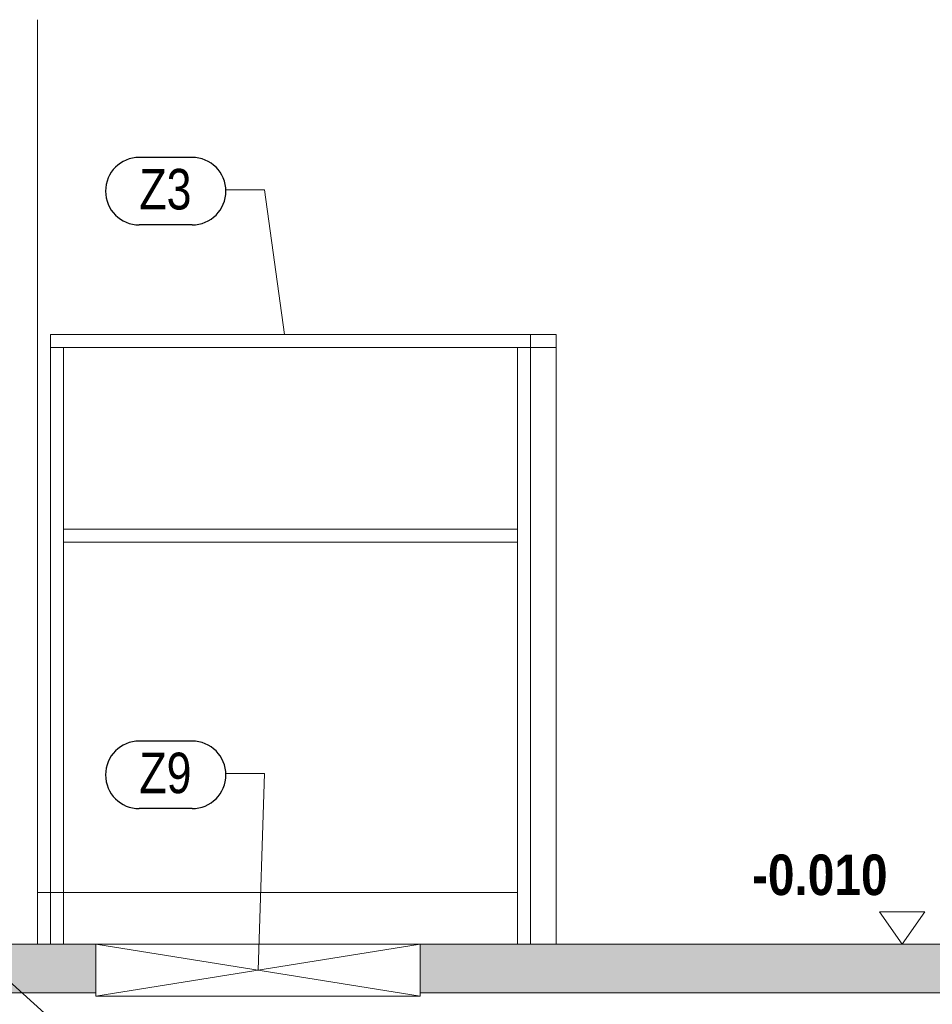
# Model space of a CAD drawing. Header units: millimetres. Extents: x -6145 to 8557, y -96590 to -75675.
# Tile 3 of 29: x -4784 to -3377, y -92393 to -90875. Entities that reach past the tile are written whole.
import ezdxf

# ---------------------------------------------------------------- set-up
doc = ezdxf.new("R2010")
doc.units = ezdxf.units.MM
doc.layers.add('XR$3$VSTUPNÍ SCHODY - ŘEZ_1', color=7, linetype='Continuous', lineweight=25)
doc.styles.add('ARIAL', font='ARIAL.TTF')
doc.styles.add('ARIALNARROW', font='ARIALN.TTF')

# ---------------------------------------------------------------- blocks, each defined once
blk = doc.blocks.new('COMPLEX_ELEVATIONDIM_7')
at = {"layer": 'XR$3$VSTUPNÍ SCHODY - ŘEZ_1', "color": 6, "linetype": 'Continuous', "lineweight": 18}
for p, q in [((-2226.6, -92240.8), (-2226.6, -92340.7)), ((-2126.7, -92240.8), (-2226.6, -92240.8)), ((-2126.7, -92340.7), (-2126.7, -92240.8)), ((-3388.1, -92250.8), (-3458.1, -92250.8)), ((-3458.1, -92250.8), (-3423.1, -92300.8)), ((-3423.1, -92300.8), (-3388.1, -92250.8)), ((-2502.1, -92265.5), (-2431.4, -92336.1)), ((-2502, -92336.1), (-2431.4, -92265.5)), ((-3423.1, -92300.8), (-3423.1, -92300.8)), ((-3423.1, -92300.8), (-3423.1, -92300.8)), ((-3423.1, -92300.8), (-3323.1, -92300.8)), ((-3423.1, -92300.8), (-3423.1, -92300.8)), ((-3423.1, -92300.8), (-3423.1, -92300.8)), ((-2226.6, -92340.7), (-2126.7, -92340.7)), ((-3388.1, -92550.8), (-3458.1, -92550.8)), ((-3458.1, -92550.8), (-3423.1, -92600.8)), ((-3423.1, -92600.8), (-3388.1, -92550.8)), ((-2552.1, -92565.5), (-2481.4, -92636.1)), ((-2552, -92636.1), (-2481.4, -92565.5)), ((-3423.1, -92600.8), (-3423.1, -92600.8)), ((-3423.1, -92600.8), (-3423.1, -92600.8)), ((-3423.1, -92600.8), (-3323.1, -92600.8)), ((-3423.1, -92600.8), (-3423.1, -92600.8)), ((-3423.1, -92600.8), (-3423.1, -92600.8)), ((-2552.1, -92620.5), (-2481.4, -92691.1)), ((-2552, -92691.1), (-2481.4, -92620.5)), ((-3458.1, -92705.8), (-3423.1, -92655.8)), ((-3423.1, -92655.8), (-3388.1, -92705.8)), ((-3423.1, -92655.8), (-3423.1, -92655.8)), ((-3423.1, -92655.8), (-3423.1, -92655.8)), ((-3423.1, -92655.8), (-3323.1, -92655.8)), ((-3423.1, -92655.8), (-3423.1, -92655.8)), ((-3423.1, -92655.8), (-3423.1, -92655.8)), ((-3388.1, -92705.8), (-3458.1, -92705.8)), ((-3388.1, -93050.8), (-3458.1, -93050.8)), ((-3458.1, -93050.8), (-3423.1, -93100.8)), ((-3423.1, -93100.8), (-3388.1, -93050.8)), ((-2582.1, -93065.5), (-2511.4, -93136.1)), ((-2582, -93136.1), (-2511.4, -93065.5)), ((-3423.1, -93100.8), (-3423.1, -93100.8)), ((-3423.1, -93100.8), (-3423.1, -93100.8)), ((-3423.1, -93100.8), (-3323.1, -93100.8)), ((-3423.1, -93100.8), (-3423.1, -93100.8)), ((-3423.1, -93100.8), (-3423.1, -93100.8)), ((-3388.1, -93450.8), (-3458.1, -93450.8)), ((-3458.1, -93450.8), (-3423.1, -93500.8)), ((-3423.1, -93500.8), (-3388.1, -93450.8)), ((-2582.1, -93465.5), (-2511.4, -93536.1)), ((-2582, -93536.1), (-2511.4, -93465.5)), ((-3423.1, -93500.8), (-3423.1, -93500.8)), ((-3423.1, -93500.8), (-3423.1, -93500.8)), ((-3423.1, -93500.8), (-3323.1, -93500.8)), ((-3423.1, -93500.8), (-3423.1, -93500.8)), ((-3423.1, -93500.8), (-3423.1, -93500.8))]:
    blk.add_line(p, q, dxfattribs=at)
blk.add_circle((-2176.7, -92290.8), 5, dxfattribs=at)
at = {"layer": 'XR$3$VSTUPNÍ SCHODY - ŘEZ_1', "color": 6, "linetype": 'Continuous', "lineweight": 18, "char_height": 62.5, "attachment_point": 7, "style": 'ARIALNARROW'}
for s, insert, width in [('\\W1.03;\\fArial Narrow|i0|b1|c0|p0;-0.010', (-3654.8, -92225.8), 245.42), ('\\W1.03;\\fArial Narrow|i0|b1|c0|p0;-0.310', (-3654.8, -92525.8), 245.42), ('\\W1.05;\\fArial Narrow|i0|b1|c0|p0;-0.365', (-3654.8, -92793.3), 246.03), ('\\W1.03;\\fArial Narrow|i0|b1|c0|p0;-0.810', (-3654.8, -93025.8), 245.42), ('\\W1.01;\\fArial Narrow|i0|b1|c0|p0;-1.210', (-3654.8, -93425.8), 244.832)]:
    blk.add_mtext(s, dxfattribs=dict(at, insert=insert, width=width))

msp = doc.modelspace()

# ---------------------------------------------------------------- hatches: boundary and pattern name
at = {"layer": 'XR$3$VSTUPNÍ SCHODY - ŘEZ_1', "linetype": 'Continuous', "lineweight": 13}
for points in [[(-4936.7, -92375.8), (-4666.8, -92375.8), (-4666.8, -92300.8), (-4936.7, -92300.8)], [(-4166.8, -92375.8), (-2466.7, -92375.8), (-2466.7, -92300.8), (-4166.8, -92300.8)]]:
    msp.add_hatch(color=33, dxfattribs=at).paths.add_polyline_path(points)

# ---------------------------------------------------------------- linework, layer by layer
at = {"layer": 'XR$3$VSTUPNÍ SCHODY - ŘEZ_1', "color": 7, "linetype": 'Continuous', "lineweight": 13}
for p, q in [((-4756.7, -92220.8), (-4756.7, -90875.4)), ((-5289.5, -91919.1), (-4719.4, -92430.8)), ((-4016.7, -92220.8), (-4756.7, -92220.8)), ((-4756.7, -92220.8), (-4756.7, -92300.8)), ((-4016.7, -92220.8), (-4016.7, -92300.8)), ((-4936.7, -92300.8), (-2466.7, -92300.8)), ((-4936.7, -92375.8), (-4666.8, -92375.8)), ((-4166.8, -92375.8), (-2466.7, -92375.8))]:
    msp.add_line(p, q, dxfattribs=at)
at = {"layer": 'XR$3$VSTUPNÍ SCHODY - ŘEZ_1', "color": 3, "linetype": 'Continuous', "lineweight": 25}
for p, q in [((-4518.4, -91087.6), (-4599.9, -91087.6)), ((-4518.4, -91191.7), (-4599.9, -91191.7)), ((-4518.4, -91987.5), (-4599.9, -91987.5)), ((-4518.4, -92091.6), (-4599.9, -92091.6))]:
    msp.add_line(p, q, dxfattribs=at)
at = {"layer": 'XR$3$VSTUPNÍ SCHODY - ŘEZ_1', "color": 3, "linetype": 'Continuous', "lineweight": 13}
for p, q in [((-4467, -91137.6), (-4407, -91137.6)), ((-4407, -91137.6), (-4375.8, -91360.8)), ((-4467, -92037.5), (-4407, -92037.5)), ((-4407, -92037.5), (-4416.8, -92340.8))]:
    msp.add_line(p, q, dxfattribs=at)
at = {"layer": 'XR$3$VSTUPNÍ SCHODY - ŘEZ_1', "color": 5, "linetype": 'Continuous', "lineweight": 13}
for p, q in [((-4736.7, -91360.8), (-4736.7, -92300.8)), ((-3956.7, -91360.8), (-4736.7, -91360.8)), ((-3996.7, -91360.8), (-3996.7, -92300.8)), ((-3956.7, -91360.8), (-3956.7, -92300.8)), ((-4736.7, -91380.8), (-3956.7, -91380.8)), ((-4716.7, -92300.8), (-4716.7, -91380.8)), ((-4016.7, -91380.8), (-4016.7, -92300.8)), ((-4016.7, -91660.8), (-4716.7, -91660.8)), ((-4016.7, -91680.8), (-4716.7, -91680.8)), ((-4666.8, -92300.8), (-4166.8, -92300.8)), ((-4666.8, -92380.8), (-4666.8, -92300.8)), ((-4666.8, -92300.8), (-4166.8, -92380.8)), ((-4166.8, -92300.8), (-4666.8, -92380.8)), ((-4166.8, -92300.8), (-4166.8, -92380.8)), ((-4166.8, -92380.8), (-4666.8, -92380.8))]:
    msp.add_line(p, q, dxfattribs=at)
at = {"layer": 'XR$3$VSTUPNÍ SCHODY - ŘEZ_1', "color": 3, "linetype": 'Continuous', "lineweight": 25}
for centre, start, end in [((-4599.9, -91139.7), 90, 270), ((-4518.4, -91139.7), 270, 90), ((-4599.9, -92039.6), 90, 270), ((-4518.4, -92039.6), 270, 90)]:
    msp.add_arc(centre, 52.1, start, end, dxfattribs=at)

# ---------------------------------------------------------------- block references
at = {"layer": 'XR$3$VSTUPNÍ SCHODY - ŘEZ_1', "color": 6, "linetype": 'Continuous', "lineweight": 18}
msp.add_blockref('COMPLEX_ELEVATIONDIM_7', (0, 0), dxfattribs=at)

# ---------------------------------------------------------------- texts
at = {"layer": 'XR$3$VSTUPNÍ SCHODY - ŘEZ_1', "color": 3, "linetype": 'Continuous', "lineweight": 25, "char_height": 62.5, "width": 106.309, "attachment_point": 7, "style": 'ARIAL'}
for s, insert in [('\\W0.79;Z3', (-4599.9, -91168.8)), ('\\W0.79;Z9', (-4599.9, -92068.7))]:
    msp.add_mtext(s, dxfattribs=dict(at, insert=insert))

doc.saveas('drawing.dxf')
